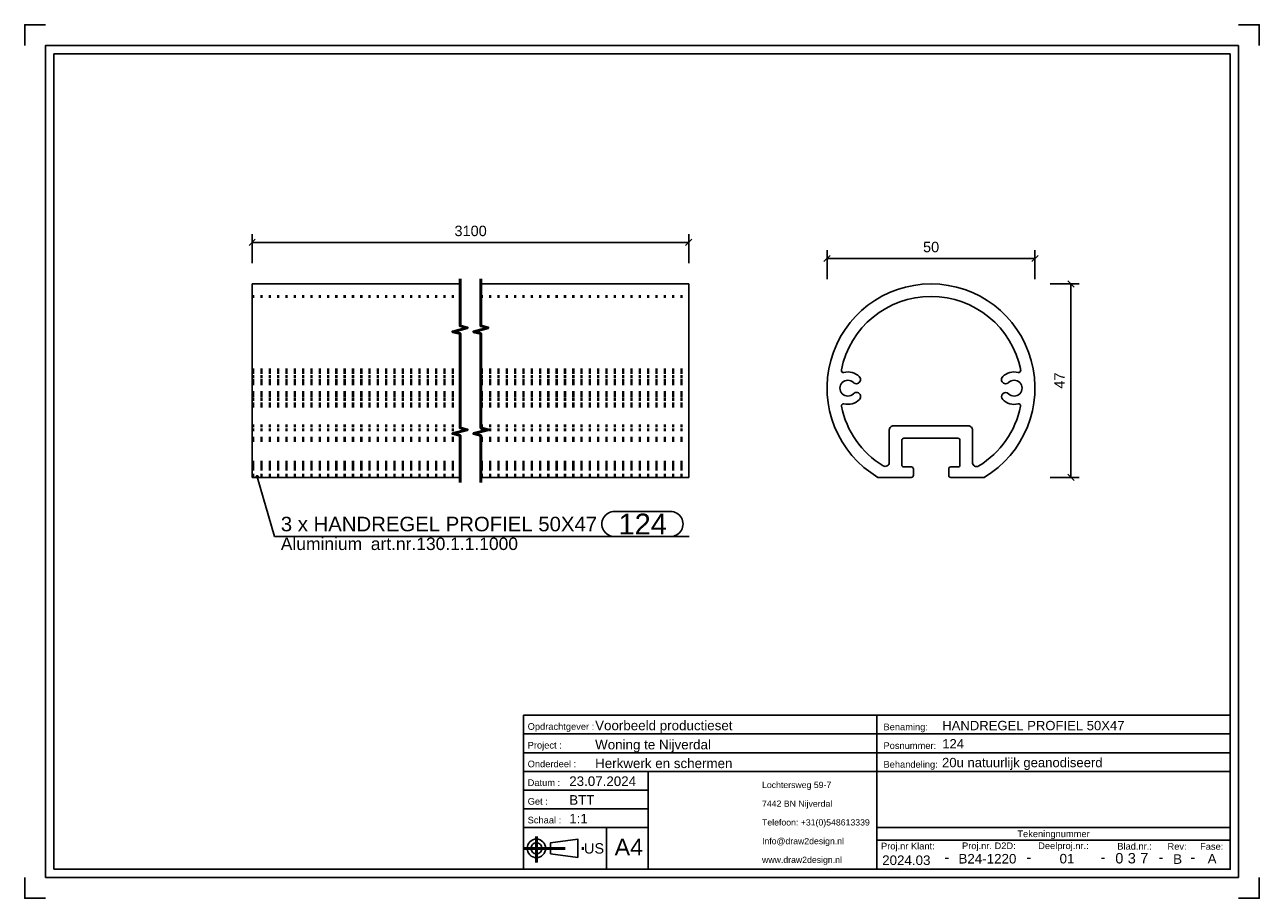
# Model space of a CAD drawing. Header units: millimetres. Extents: x 259 to 556, y -399 to -189.
import ezdxf
from ezdxf.enums import TextEntityAlignment as Align

# ---------------------------------------------------------------- set-up
doc = ezdxf.new("R2010")
doc.units = ezdxf.units.MM
doc.linetypes.add('DOT', pattern=[2, 0.5, -1.5])
doc.linetypes.add('STRICHPUNKT2', pattern=[18.5, 10, -4, 0.5, -4])
doc.layers.get('0').update_dxf_attribs({"linetype": 'CONTINUOUS'})
for name, color, linetype in [('DIM49', 4, 'CONTINUOUS'), ('TXT_ALL', 7, 'CONTINUOUS'), ('TXT_DIM49', 2, 'CONTINUOUS'), ('TXT_YELLOW', 2, 'CONTINUOUS')]:
    doc.layers.add(name, color=color, linetype=linetype)
doc.layers.add('LE_ALL', color=7, linetype='CONTINUOUS', lineweight=50)
doc.styles.add('ARIAL', font='arial.ttf')

# ---------------------------------------------------------------- blocks, each defined once
blk = doc.blocks.new('TFIELD_00005', base_point=(436.71, -389.65))
at = {"layer": 'TXT_YELLOW', "style": 'ARIAL'}
for s, p in [('Lochtersweg 59-7', (436.71, -371.65)), ('7442 BN Nijverdal', (436.71, -376.15)), ('Telefoon: +31(0)548613339', (436.71, -380.65)), ('Info@draw2design.nl', (436.71, -385.15)), ('www.draw2design.nl', (436.71, -389.65))]:
    blk.add_text(s, height=1.5, dxfattribs=at).set_placement(p, align=Align.MIDDLE_LEFT)
blk = doc.blocks.new('FLEX_00004', base_point=(449.52, -391.9))
blk.add_blockref('TFIELD_00005', (436.71, -389.65))
blk = doc.blocks.new('D2D_00003', base_point=(409.58, -390.04))
blk.add_blockref('FLEX_00004', (449.52, -391.9))
blk = doc.blocks.new('TFIELD_00007', base_point=(401.25, -386.59))
at = {"layer": 'TXT_YELLOW', "style": 'ARIAL'}
blk.add_text('A4', height=4, dxfattribs=at).set_placement((401.25, -386.59), align=Align.MIDDLE_LEFT)
blk = doc.blocks.new('FLEX_00006', base_point=(404.63, -386.59))
blk.add_blockref('TFIELD_00007', (401.25, -386.59))
blk = doc.blocks.new('TFIELD_00013', base_point=(393.87, -386.9))
at = {"layer": 'TXT_YELLOW', "style": 'ARIAL'}
blk.add_text('US', height=2.5, dxfattribs=at).set_placement((393.87, -386.9), align=Align.MIDDLE_LEFT)
blk = doc.blocks.new('FLEX_00012', base_point=(393.87, -386.9))
blk.add_blockref('TFIELD_00013', (393.87, -386.9))
blk = doc.blocks.new('US_00011', base_point=(383.77, -386.9))
blk.add_line((385.79, -388.23), (392.36, -389.12))
blk.add_lwpolyline([(385.79, -388.23), (385.79, -385.57), (392.36, -384.68), (392.36, -389.12)])
for radius in [2.22, 1.33]:
    blk.add_circle((382.44, -386.9), radius)
at = {"layer": 'LE_ALL', "color": 1, "linetype": 'STRICHPUNKT2'}
for p, q in [((382.44, -384.08), (382.44, -390.3)), ((379.33, -386.9), (394.2, -386.9))]:
    blk.add_line(p, q, dxfattribs=at)
blk.add_blockref('FLEX_00012', (393.87, -386.9))
blk = doc.blocks.new('SCHRIFE_00015', base_point=(390.33, -371.9))
for p, q in [((379.33, -354.9), (464.33, -354.9)), ((379.33, -354.9), (379.33, -391.9)), ((464.33, -354.9), (549.33, -354.9)), ((464.33, -391.9), (464.33, -354.9)), ((549.33, -354.9), (549.33, -391.9)), ((379.33, -359.4), (464.33, -359.4)), ((464.33, -359.4), (549.33, -359.4)), ((379.33, -363.9), (464.33, -363.9)), ((464.33, -363.9), (549.33, -363.9)), ((379.33, -368.4), (549.33, -368.4)), ((409.33, -368.4), (409.33, -391.9)), ((409.33, -372.9), (379.33, -372.9)), ((409.33, -377.4), (379.33, -377.4)), ((409.33, -381.9), (379.33, -381.9)), ((399.33, -381.9), (399.33, -391.9)), ((549.33, -381.9), (464.33, -381.9)), ((549.33, -384.9), (464.33, -384.9)), ((549.33, -391.9), (379.33, -391.9))]:
    blk.add_line(p, q)
at = {"layer": 'TXT_YELLOW', "style": 'ARIAL'}
for s, height, p in [('Voorbeeld productieset', 2.3, (396.56, -358.5)), ('HANDREGEL PROFIEL 50X47', 2.25, (480.06, -358.5)), ('Woning te Nijverdal', 2.3, (396.56, -363.1)), ('124', 2.25, (480.06, -362.89)), ('Herkwerk en schermen', 2.3, (396.56, -367.6)), ('20u natuurlijk geanodiseerd', 2.25, (480.01, -367.39)), ('23.07.2024', 2.3, (390.33, -371.9)), ('BTT', 2.3, (390.33, -376.4)), ('1:1', 2.3, (390.33, -380.9))]:
    blk.add_text(s, height=height, dxfattribs=at).set_placement(p)
for s, height, p in [('2024.03', 2.3, (471.42, -390.9)), ('B24-1220', 2.3, (490.93, -390.54)), ('01', 2.3, (510.07, -390.52)), ('B', 2.3, (536.68, -390.63)), ('A', 2.3, (544.98, -390.53)), ('-', 2.5, (481.16, -390.24)), ('-', 2.5, (500.91, -390.24)), ('-', 2.5, (518.74, -390.24)), ('-', 2.5, (532.67, -390.24)), ('-', 2.5, (540.33, -390.24))]:
    blk.add_text(s, height=height, dxfattribs=at).set_placement(p, align=Align.CENTER)
blk = doc.blocks.new('TFIELD_00019', base_point=(527.69, -389.27))
at = {"layer": 'TXT_ALL', "style": 'ARIAL'}
blk.add_text('7', height=2.5, dxfattribs=at).set_placement((527.69, -389.27), align=Align.MIDDLE_LEFT)
blk = doc.blocks.new('7_00018')
blk.add_blockref('TFIELD_00019', (527.69, -389.27))
blk = doc.blocks.new('TELLER1_00017')
blk.add_blockref('7_00018', (0, 0))
blk = doc.blocks.new('TFIELD_00022', base_point=(524.69, -389.27))
at = {"layer": 'TXT_ALL', "style": 'ARIAL'}
blk.add_text('3', height=2.5, dxfattribs=at).set_placement((524.69, -389.27), align=Align.MIDDLE_LEFT)
blk = doc.blocks.new('3_00021')
blk.add_blockref('TFIELD_00022', (524.69, -389.27))
blk = doc.blocks.new('TELLER2_00020')
blk.add_blockref('3_00021', (0, 0))
blk = doc.blocks.new('TFIELD_00025', base_point=(521.69, -389.27))
at = {"layer": 'TXT_ALL', "style": 'ARIAL'}
blk.add_text('0', height=2.5, dxfattribs=at).set_placement((521.69, -389.27), align=Align.MIDDLE_LEFT)
blk = doc.blocks.new('0_00024')
blk.add_blockref('TFIELD_00025', (521.69, -389.27))
blk = doc.blocks.new('TELLER3_00023')
blk.add_blockref('0_00024', (0, 0))
blk = doc.blocks.new('NL_00026', base_point=(380.33, -358.4))
at = {"layer": 'TXT_ALL', "color": 1, "style": 'ARIAL'}
blk.add_text('Tekeningnummer', height=1.6, dxfattribs=at).set_placement((506.83, -383.4), align=Align.MIDDLE_CENTER)
at = {"layer": 'TXT_YELLOW', "style": 'ARIAL'}
for s, p in [('Opdrachtgever :', (380.33, -358.4)), ('Benaming:', (465.93, -358.5)), ('Project :', (380.33, -362.9)), ('Posnummer:', (465.93, -363)), ('Onderdeel :', (380.33, -367.4)), ('Behandeling:', (465.93, -367.5)), ('Datum :', (380.33, -371.9)), ('Get :', (380.33, -376.4)), ('Schaal :', (380.33, -380.9)), ('Proj.nr Klant:', (465.33, -387.15)), ('Proj.nr. D2D:', (484.82, -387.08)), ('Deelproj.nr.:', (503.14, -387.07)), ('Blad.nr.:', (522.17, -387.19)), ('Rev:', (534.25, -387.23)), ('Fase:', (542.09, -387.23))]:
    blk.add_text(s, height=1.6, dxfattribs=at).set_placement(p)
blk = doc.blocks.new('SCHRIFE_00014')
for name, p in [('SCHRIFE_00015', (390.33, -371.9)), ('NL_00026', (380.33, -358.4)), ('TELLER3_00023', (0, 0)), ('TELLER2_00020', (0, 0)), ('TELLER1_00017', (0, 0))]:
    blk.add_blockref(name, p)
blk = doc.blocks.new('DINA4Q_00002', base_point=(549.33, -195.9))
for p, q in [((266.33, -391.9), (266.33, -195.9)), ((266.33, -195.9), (549.33, -195.9)), ((551.33, -193.9), (551.33, -393.9)), ((264.33, -393.9), (551.33, -393.9))]:
    blk.add_line(p, q)
for points in [[(259.33, -193.9), (259.33, -188.9), (264.33, -188.9)], [(551.33, -188.9), (556.33, -188.9), (556.33, -193.9)], [(264.33, -393.9), (264.33, -193.9), (551.33, -193.9)], [(549.33, -195.9), (549.33, -391.9), (266.33, -391.9)], [(259.33, -393.9), (259.33, -398.9), (264.33, -398.9)], [(551.33, -398.9), (556.33, -398.9), (556.33, -393.9)]]:
    blk.add_lwpolyline(points)
for name, p in [('SCHRIFE_00014', (0, 0)), ('D2D_00003', (409.58, -390.04)), ('US_00011', (383.77, -386.9)), ('FLEX_00006', (404.63, -386.59))]:
    blk.add_blockref(name, p)
blk = doc.blocks.new('_ZBL0038_00001')
blk.add_blockref('DINA4Q_00002', (549.33, -195.9))
blk = doc.blocks.new('_D1', base_point=(362.72, -239.72))
at = {"layer": 'DIM49', "color": 1}
for p, q in [((314.81, -240.47), (313.31, -241.97)), ((314.06, -246.22), (314.06, -239.22)), ((418.31, -241.97), (419.81, -240.47)), ((419.06, -246.22), (419.06, -239.22)), ((314.06, -241.22), (419.06, -241.22))]:
    blk.add_line(p, q, dxfattribs=at)
at = {"layer": 'TXT_DIM49', "style": 'ARIAL'}
blk.add_text('3100', height=2.5, dxfattribs=at).set_placement((362.72, -239.72))
blk = doc.blocks.new('SHAPE_00042', base_point=(315.26, -297.57))
at = {"layer": 'DIM49', "color": 3}
for p, q in [((315.01, -297.53), (315.52, -297.53)), ((315.06, -297.73), (315.47, -297.73)), ((315.38, -297.33), (315.15, -297.33)), ((315.26, -297.57), (319.45, -311.93)), ((401.18, -305.93), (414.7, -305.93)), ((319.45, -311.93), (419.2, -311.93)), ((414.7, -311.93), (401.18, -311.93))]:
    blk.add_line(p, q, dxfattribs=at)
blk.add_lwpolyline([(315.13, -297.34), (315.07, -297.39), (315.03, -297.44), (315.01, -297.5), (315, -297.57), (315.01, -297.64), (315.04, -297.7), (315.08, -297.76), (315.14, -297.8), (315.2, -297.82), (315.27, -297.83), (315.34, -297.82), (315.4, -297.79), (315.45, -297.75), (315.5, -297.69), (315.52, -297.63), (315.53, -297.56), (315.52, -297.49), (315.49, -297.43), (315.45, -297.38), (315.39, -297.34), (315.33, -297.31), (315.26, -297.3), (315.19, -297.31)], close=True, dxfattribs=at)
for centre, start_param, end_param in [((401.18, -308.93), 1.570796, 4.712389), ((414.7, -308.93), 4.712389, 7.853982)]:
    blk.add_ellipse(centre, major_axis=(3, 0), ratio=1, start_param=start_param, end_param=end_param, dxfattribs=at)
at = {"layer": 'TXT_DIM49', "style": 'ARIAL'}
for s, height, p in [('3 x HANDREGEL PROFIEL 50X47', 3.5, (320.95, -308.93)), ('124', 5, (402.18, -308.93)), ('Aluminium', 3, (320.95, -313.68)), ('art.nr.130.1.1.1000', 3, (342.59, -313.68))]:
    blk.add_text(s, height=height, dxfattribs=at).set_placement(p, align=Align.MIDDLE_LEFT)
blk = doc.blocks.new('HANDREGEL PROFIEL 50X47_00031', base_point=(369.06, -288.32))
for p, q in [((314.06, -251.22), (314.06, -297.72)), ((314.06, -251.22), (364.06, -251.22)), ((369.06, -251.22), (419.06, -251.22)), ((419.06, -297.72), (419.06, -251.22)), ((314.06, -297.72), (364.06, -297.72)), ((369.06, -297.72), (419.06, -297.72))]:
    blk.add_line(p, q)
at = {"layer": 'LE_ALL', "color": 3, "linetype": 'DOT'}
for p, q in [((314.06, -254.22), (364.06, -254.22)), ((369.06, -254.22), (419.06, -254.22)), ((314.06, -271.89), (364.06, -271.89)), ((314.06, -271.89), (364.06, -271.89)), ((314.06, -272.36), (364.06, -272.36)), ((314.06, -272.48), (364.06, -272.48)), ((314.06, -272.48), (364.06, -272.48)), ((314.06, -272.49), (364.06, -272.49)), ((314.06, -272.49), (364.06, -272.49)), ((369.06, -271.89), (419.06, -271.89)), ((369.06, -271.89), (419.06, -271.89)), ((369.06, -272.36), (419.06, -272.36)), ((369.06, -272.48), (419.06, -272.48)), ((369.06, -272.48), (419.06, -272.48)), ((369.06, -272.49), (419.06, -272.49)), ((369.06, -272.49), (419.06, -272.49)), ((314.06, -273.5), (364.06, -273.5)), ((314.06, -273.5), (364.06, -273.5)), ((314.06, -274.36), (364.06, -274.36)), ((314.06, -274.91), (364.06, -274.91)), ((314.06, -274.91), (364.06, -274.91)), ((314.06, -275.2), (364.06, -275.2)), ((314.06, -275.2), (364.06, -275.2)), ((369.06, -273.5), (419.06, -273.5)), ((369.06, -273.5), (419.06, -273.5)), ((369.06, -274.36), (419.06, -274.36)), ((369.06, -274.91), (419.06, -274.91)), ((369.06, -274.91), (419.06, -274.91)), ((369.06, -275.2), (419.06, -275.2)), ((369.06, -275.2), (419.06, -275.2)), ((314.06, -277.3), (364.06, -277.3)), ((314.06, -277.31), (364.06, -277.31)), ((314.06, -277.6), (364.06, -277.6)), ((314.06, -277.6), (364.06, -277.6)), ((314.06, -278.16), (364.06, -278.16)), ((314.06, -278.99), (364.06, -278.99)), ((314.06, -279.02), (364.06, -279.02)), ((369.06, -277.3), (419.06, -277.3)), ((369.06, -277.31), (419.06, -277.31)), ((369.06, -277.6), (419.06, -277.6)), ((369.06, -277.6), (419.06, -277.6)), ((369.06, -278.16), (419.06, -278.16)), ((369.06, -278.99), (419.06, -278.99)), ((369.06, -279.02), (419.06, -279.02)), ((314.06, -280.03), (364.06, -280.03)), ((314.06, -280.03), (364.06, -280.03)), ((314.06, -280.04), (364.06, -280.04)), ((314.06, -280.04), (364.06, -280.04)), ((314.06, -280.16), (364.06, -280.16)), ((314.06, -280.63), (364.06, -280.63)), ((314.06, -280.63), (364.06, -280.63)), ((369.06, -280.03), (419.06, -280.03)), ((369.06, -280.03), (419.06, -280.03)), ((369.06, -280.04), (419.06, -280.04)), ((369.06, -280.04), (419.06, -280.04)), ((369.06, -280.16), (419.06, -280.16)), ((369.06, -280.63), (419.06, -280.63)), ((369.06, -280.63), (419.06, -280.63)), ((314.06, -285.32), (364.06, -285.32)), ((314.06, -286.32), (364.06, -286.32)), ((369.06, -285.32), (419.06, -285.32)), ((369.06, -286.32), (419.06, -286.32)), ((314.06, -288.32), (364.06, -288.32)), ((314.06, -288.82), (364.06, -288.82)), ((369.06, -288.32), (419.06, -288.32)), ((369.06, -288.82), (419.06, -288.82)), ((314.06, -294.09), (364.06, -294.09)), ((314.06, -294.12), (364.06, -294.12)), ((314.06, -294.72), (364.06, -294.72)), ((314.06, -294.94), (364.06, -294.94)), ((314.06, -294.97), (364.06, -294.97)), ((314.06, -295.09), (364.06, -295.09)), ((314.06, -295.12), (364.06, -295.12)), ((314.06, -295.22), (364.06, -295.22)), ((314.06, -295.72), (364.06, -295.72)), ((369.06, -294.09), (419.06, -294.09)), ((369.06, -294.12), (419.06, -294.12)), ((369.06, -294.72), (419.06, -294.72)), ((369.06, -294.94), (419.06, -294.94)), ((369.06, -294.97), (419.06, -294.97)), ((369.06, -295.09), (419.06, -295.09)), ((369.06, -295.12), (419.06, -295.12)), ((369.06, -295.22), (419.06, -295.22)), ((369.06, -295.72), (419.06, -295.72)), ((314.06, -297.22), (364.06, -297.22)), ((369.06, -297.22), (419.06, -297.22))]:
    blk.add_line(p, q, dxfattribs=at)
for name, p in [('_D1', (362.72, -239.72)), ('SHAPE_00042', (315.26, -297.57))]:
    blk.add_blockref(name, p)
blk = doc.blocks.new('HANDREGEL PROFIEL 50X47_00030')
blk.add_blockref('HANDREGEL PROFIEL 50X47_00031', (369.06, -288.32))
blk = doc.blocks.new('Handregel_00029')
blk.add_blockref('HANDREGEL PROFIEL 50X47_00030', (0, 0))
blk = doc.blocks.new('_A3D0094_00028')
blk.add_blockref('Handregel_00029', (0, 0))
blk = doc.blocks.new('_SHORTEN_00032', base_point=(364.06, -298.97))
at = {"layer": 'LE_ALL', "color": 4}
for points in [[(364.06, -298.97), (364.06, -287.65), (362.31, -287.19), (365.81, -286.25), (364.06, -285.78), (364.06, -263.15), (362.31, -262.69), (365.81, -261.75), (364.06, -261.28), (364.06, -249.97)], [(369.06, -298.97), (369.06, -287.65), (367.31, -287.19), (370.81, -286.25), (369.06, -285.78), (369.06, -263.15), (367.31, -262.69), (370.81, -261.75), (369.06, -261.28), (369.06, -249.97)]]:
    blk.add_lwpolyline(points, dxfattribs=at)
blk = doc.blocks.new('_ANS0094_00027')
for name, p in [('_A3D0094_00028', (0, 0)), ('_SHORTEN_00032', (364.06, -298.97))]:
    blk.add_blockref(name, p)
blk = doc.blocks.new('_D2', base_point=(475.44, -243.59))
at = {"layer": 'DIM49', "color": 1}
for p, q in [((452.36, -250.09), (452.36, -243.09)), ((502.36, -250.09), (502.36, -243.09)), ((453.11, -244.34), (451.61, -245.84)), ((502.36, -245.09), (452.36, -245.09)), ((501.61, -245.84), (503.11, -244.34))]:
    blk.add_line(p, q, dxfattribs=at)
at = {"layer": 'TXT_DIM49', "style": 'ARIAL'}
blk.add_text('50', height=2.5, dxfattribs=at).set_placement((475.44, -243.59))
blk = doc.blocks.new('_D3', base_point=(509.53, -276.39))
at = {"layer": 'DIM49', "color": 1}
for p, q in [((506.03, -251.22), (513.03, -251.22)), ((511.78, -251.97), (510.28, -250.47)), ((511.03, -297.72), (511.03, -251.22)), ((510.28, -296.97), (511.78, -298.47)), ((506.03, -297.72), (513.03, -297.72))]:
    blk.add_line(p, q, dxfattribs=at)
at = {"layer": 'TXT_DIM49', "style": 'ARIAL'}
blk.add_text('47', height=2.5, rotation=90.0002, dxfattribs=at).set_placement((509.53, -276.39))
blk = doc.blocks.new('HANDREGEL PROFIEL 50X47_00037', base_point=(487.33, -294.12))
for points in [[(464.6, -297.72, -3.644957), (490.12, -297.72), (482.11, -297.72, -0.414214), (481.61, -297.22), (481.61, -295.72, -0.414214), (482.11, -295.22), (483.83, -295.22, 0.414214), (484.33, -294.72), (484.33, -288.82, 0.414214), (483.83, -288.32), (470.83, -288.32, 0.414214), (470.33, -288.82), (470.33, -294.72, 0.414214), (470.83, -295.22), (472.61, -295.22, -0.414214), (473.11, -295.72), (473.11, -297.22, -0.414214), (472.61, -297.72)], [(487.33, -294.12), (487.33, -286.32, 0.414214), (486.33, -285.32), (468.33, -285.32, 0.414214), (467.33, -286.32), (467.33, -294.09, -0.587106), (465.81, -294.94, -0.206945), (455.8, -280.63, -0.551755), (456.42, -280.04, 0.265807), (460.14, -278.99, 1), (458.7, -277.6, -2.409712), (458.7, -274.91, 1), (460.11, -273.5, 0.263969), (456.4, -272.48, -0.551755), (455.79, -271.89, -0.81945), (498.93, -271.89, -0.551761), (498.32, -272.48, 0.263961), (494.6, -273.5, 1), (496.02, -274.91, -2.40991), (496.02, -277.6, 1), (494.6, -279.02, 0.262896), (498.3, -280.04, -0.551761), (498.91, -280.63, -0.207687), (488.86, -294.97, -0.586149)]]:
    blk.add_lwpolyline(points, format="xyb", close=True)
for name, p in [('_D2', (475.44, -243.59)), ('_D3', (509.53, -276.39))]:
    blk.add_blockref(name, p)
blk = doc.blocks.new('HANDREGEL PROFIEL 50X47_00036')
blk.add_blockref('HANDREGEL PROFIEL 50X47_00037', (487.33, -294.12))
blk = doc.blocks.new('Handregel_00035')
blk.add_blockref('HANDREGEL PROFIEL 50X47_00036', (0, 0))
blk = doc.blocks.new('_A3D0095_00034')
blk.add_blockref('Handregel_00035', (0, 0))
blk = doc.blocks.new('_ANS0095_00033')
blk.add_blockref('_A3D0095_00034', (0, 0))

msp = doc.modelspace()

# ---------------------------------------------------------------- block references
for name in ['_ZBL0038_00001', '_ANS0094_00027', '_ANS0095_00033']:
    msp.add_blockref(name, (0, 0))

doc.saveas('drawing.dxf')
